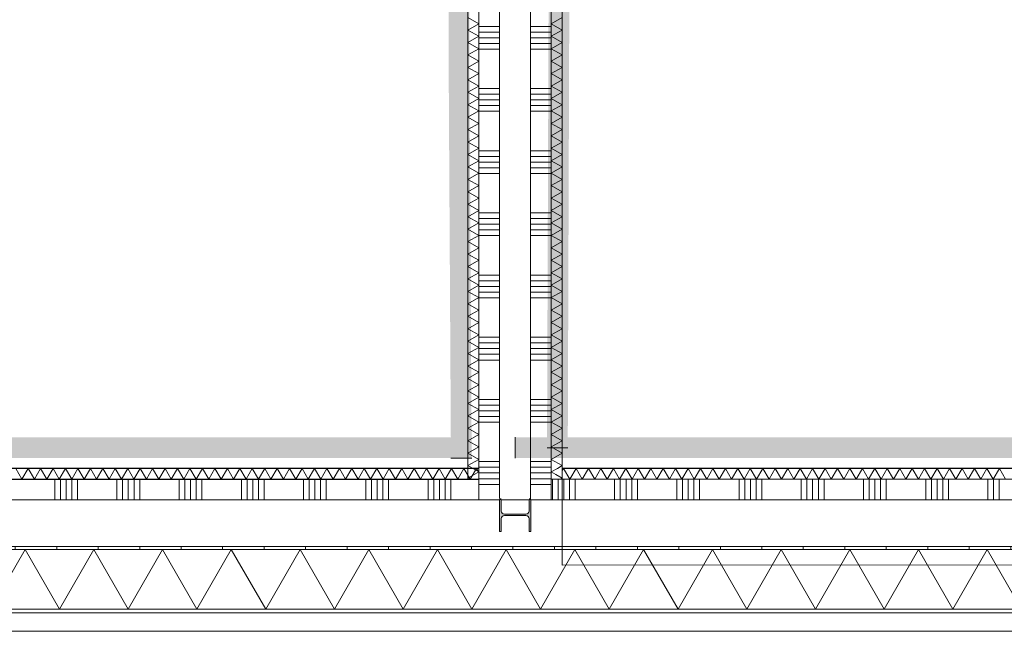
# Model space of a CAD drawing. Header units: millimetres. Extents: x -409 to 257590, y -7854 to 67330.
# Tile 57 of 205: x 43221 to 47969, y -409 to 2542. Entities that reach past the tile are written whole.
import ezdxf

# ---------------------------------------------------------------- set-up
doc = ezdxf.new("R2010")
doc.units = ezdxf.units.MM
doc.header["$MEASUREMENT"] = 0
doc.linetypes.add('B0702', pattern=[117.37, 78.119999, -39.250001])
for name, color, linetype in [('New_21 Buitenwanden', 7, 'Continuous'), ('New_21 Buitenwanden Doorsnede-arcering', 7, 'Continuous'), ('New_21 Buitenwanden Laagscheidingslijnen', 7, 'Continuous'), ('New_22 NC Binnenwanden', 7, 'Continuous'), ('New_22 NC Binnenwanden Doorsnede-arcering', 7, 'Continuous'), ('New_22 NC Binnenwanden Laagscheidingslijnen', 7, 'Continuous'), ('New_23 Vloeren', 7, 'Continuous'), ('New_41 Buitenwandafwerking houten latten', 7, 'Continuous'), ('New_Info Wandafwerking aanduiding', 7, 'Continuous'), ('New_Info Wandafwerking aanduiding Doorsnede-arcering', 7, 'Continuous'), ('New_Z Ruimtefuncties Zone omranding', 7, 'Continuous'), ('S-COLS-____-OTLN.RVT S', 7, 'Continuous'), ('S-COLS-____-OTLN.RVT S Doorsnede-arcering', 7, 'Continuous')]:
    doc.layers.add(name, color=color, linetype=linetype)

# ---------------------------------------------------------------- blocks, each defined once
blk = doc.blocks.new('Slab_1_2', base_point=(0, 42578.3))
at = {"layer": 'New_23 Vloeren', "color": 1, "linetype": 'Continuous', "lineweight": 0, "flags": 128}
blk.add_lwpolyline([(0, 39540), (0, 17060), (25600, 17060), (25600, 17609.8), (25675, 17609.8), (25675, 23014.6), (28539.8, 23014.6), (28539.8, 23140.4), (29892.5, 23140.4), (29892.5, 17609.8), (30010, 17609.8), (30010, 0), (61758.5, 0), (61760, 1964.4), (61760.2, 1964.4), (61758.1, 8599), (73460, 8599)], dxfattribs=at)
blk = doc.blocks.new('*X229')
at = {"layer": 'New_22 NC Binnenwanden Doorsnede-arcering', "color": 254, "linetype": 'Continuous', "lineweight": 0, "true_color": 0xe9ebeb}
for p, q in [((45685, 2509.7), (45785, 2509.7)), ((45685, 2482.3), (45785, 2482.3)), ((45685, 2454.9), (45785, 2454.9)), ((45685, 2427.4), (45785, 2427.4)), ((45685, 2400), (45785, 2400)), ((45685, 2209.7), (45785, 2209.7)), ((45685, 2182.3), (45785, 2182.3)), ((45685, 2154.9), (45785, 2154.9)), ((45685, 2127.4), (45785, 2127.4)), ((45685, 2100), (45785, 2100)), ((45685, 1909.7), (45785, 1909.7)), ((45685, 1882.3), (45785, 1882.3)), ((45685, 1854.9), (45785, 1854.9)), ((45685, 1827.4), (45785, 1827.4)), ((45685, 1800), (45785, 1800)), ((45685, 1609.7), (45785, 1609.7)), ((45685, 1582.3), (45785, 1582.3)), ((45685, 1554.9), (45785, 1554.9)), ((45685, 1527.4), (45785, 1527.4)), ((45685, 1500), (45785, 1500)), ((45685, 1309.7), (45785, 1309.7)), ((45685, 1282.3), (45785, 1282.3)), ((45685, 1254.9), (45785, 1254.9)), ((45685, 1227.4), (45785, 1227.4)), ((45685, 1200), (45785, 1200)), ((45685, 1009.7), (45785, 1009.7)), ((45685, 982.3), (45785, 982.3)), ((45685, 954.9), (45785, 954.9)), ((45685, 927.4), (45785, 927.4)), ((45685, 900), (45785, 900)), ((45685, 709.7), (45785, 709.7)), ((45685, 682.3), (45785, 682.3)), ((45685, 654.9), (45785, 654.9)), ((45685, 627.4), (45785, 627.4)), ((45685, 600), (45785, 600)), ((45685, 409.7), (45785, 409.7)), ((45685, 382.3), (45785, 382.3)), ((45685, 354.9), (45785, 354.9)), ((45685, 327.4), (45785, 327.4))]:
    blk.add_line(p, q, dxfattribs=at)
blk = doc.blocks.new('*X231')
at = {"layer": 'New_22 NC Binnenwanden Doorsnede-arcering', "color": 254, "linetype": 'Continuous', "lineweight": 0, "true_color": 0xe9ebeb}
for p, q in [((45435, 2509.7), (45535, 2509.7)), ((45435, 2482.3), (45535, 2482.3)), ((45435, 2454.9), (45535, 2454.9)), ((45435, 2427.4), (45535, 2427.4)), ((45435, 2400), (45535, 2400)), ((45435, 2209.7), (45535, 2209.7)), ((45435, 2182.3), (45535, 2182.3)), ((45435, 2154.9), (45535, 2154.9)), ((45435, 2127.4), (45535, 2127.4)), ((45435, 2100), (45535, 2100)), ((45435, 1909.7), (45535, 1909.7)), ((45435, 1882.3), (45535, 1882.3)), ((45435, 1854.9), (45535, 1854.9)), ((45435, 1827.4), (45535, 1827.4)), ((45435, 1800), (45535, 1800)), ((45435, 1609.7), (45535, 1609.7)), ((45435, 1582.3), (45535, 1582.3)), ((45435, 1554.9), (45535, 1554.9)), ((45435, 1527.4), (45535, 1527.4)), ((45435, 1500), (45535, 1500)), ((45435, 1309.7), (45535, 1309.7)), ((45435, 1282.3), (45535, 1282.3)), ((45435, 1254.9), (45535, 1254.9)), ((45435, 1227.4), (45535, 1227.4)), ((45435, 1200), (45535, 1200)), ((45435, 1009.7), (45535, 1009.7)), ((45435, 982.3), (45535, 982.3)), ((45435, 954.9), (45535, 954.9)), ((45435, 927.4), (45535, 927.4)), ((45435, 900), (45535, 900)), ((45435, 709.7), (45535, 709.7)), ((45435, 682.3), (45535, 682.3)), ((45435, 654.9), (45535, 654.9)), ((45435, 627.4), (45535, 627.4)), ((45435, 600), (45535, 600)), ((45435, 409.7), (45535, 409.7)), ((45435, 382.3), (45535, 382.3)), ((45435, 354.9), (45535, 354.9)), ((45435, 327.4), (45535, 327.4))]:
    blk.add_line(p, q, dxfattribs=at)
blk = doc.blocks.new('*X246')
at = {"layer": 'New_22 NC Binnenwanden Doorsnede-arcering', "color": 254, "linetype": 'Continuous', "lineweight": 0, "true_color": 0xe9ebeb}
blk.add_line((45685, 300), (45785, 300), dxfattribs=at)
blk = doc.blocks.new('*X247')
at = {"layer": 'New_22 NC Binnenwanden Doorsnede-arcering', "color": 254, "linetype": 'Continuous', "lineweight": 0, "true_color": 0xe9ebeb}
blk.add_line((45435, 300), (45535.000002, 300), dxfattribs=at)
blk = doc.blocks.new('Wall_36_2', base_point=(45610, 325))
at = {"layer": 'New_22 NC Binnenwanden', "color": 8, "linetype": 'Continuous', "lineweight": 0, "true_color": 0x778488}
for p, q in [((45435, 225), (45534, 225)), ((45543.5, 225), (45677, 225)), ((45686.5, 225), (45785, 225))]:
    blk.add_line(p, q, dxfattribs=at)
at = {"layer": 'New_22 NC Binnenwanden', "color": 8, "linetype": 'Continuous', "lineweight": 0, "true_color": 0x778488, "flags": 128}
for points in [[(45435, 5493), (45435, 325)], [(45785, 325), (45785, 5493)]]:
    blk.add_lwpolyline(points, dxfattribs=at)
at = {"layer": 'New_22 NC Binnenwanden Laagscheidingslijnen', "color": 8, "linetype": 'Continuous', "lineweight": 0, "true_color": 0x778488}
for p, q in [((45535, 5493), (45535, 325)), ((45685, 325), (45685, 5493)), ((45435, 325), (45435, 225)), ((45535, 325), (45535, 233)), ((45685, 325), (45685, 233)), ((45785, 225), (45785, 325))]:
    blk.add_line(p, q, dxfattribs=at)
at = {"layer": 'New_22 NC Binnenwanden', "color": 8, "lineweight": 0, "true_color": 0x778488}
for name in ['*X231', '*X229', '*X247', '*X246']:
    blk.add_blockref(name, (0, 0), dxfattribs=at)
blk = doc.blocks.new('*X483')
at = {"layer": 'New_22 NC Binnenwanden Doorsnede-arcering', "color": 254, "linetype": 'Continuous', "lineweight": 0, "true_color": 0xe9ebeb}
for p, q in [((45785, 2521.9), (45837, 2551.9)), ((45785, 2521.9), (45837, 2491.8)), ((45785, 2461.8), (45837, 2491.8)), ((45785, 2461.8), (45837, 2431.8)), ((45785, 2401.8), (45837, 2431.8)), ((45785, 2401.8), (45837, 2371.8)), ((45785, 2341.7), (45837, 2371.8)), ((45785, 2341.7), (45837, 2311.7)), ((45785, 2281.7), (45837, 2311.7)), ((45785, 2281.7), (45837, 2251.7)), ((45785, 2221.6), (45837, 2251.7)), ((45785, 2221.6), (45837, 2191.6)), ((45785, 2161.6), (45837, 2191.6)), ((45785, 2161.6), (45837, 2131.6)), ((45785, 2101.6), (45837, 2131.6)), ((45785, 2101.6), (45837, 2071.5)), ((45785, 2041.5), (45837, 2071.5)), ((45785, 2041.5), (45837, 2011.5)), ((45785, 1981.5), (45837, 2011.5)), ((45785, 1981.5), (45837, 1951.4)), ((45785, 1921.4), (45837, 1951.4)), ((45785, 1921.4), (45837, 1891.4)), ((45785, 1861.4), (45837, 1891.4)), ((45785, 1861.4), (45837, 1831.4)), ((45785, 1801.3), (45837, 1831.4)), ((45785, 1801.3), (45837, 1771.3)), ((45785, 1741.3), (45837, 1771.3)), ((45785, 1741.3), (45837, 1711.3)), ((45785, 1681.2), (45837, 1711.3)), ((45785, 1681.2), (45837, 1651.2)), ((45785, 1621.2), (45837, 1651.2)), ((45785, 1621.2), (45837, 1591.2)), ((45785, 1561.2), (45837, 1591.2)), ((45785, 1561.2), (45837, 1531.1)), ((45785, 1501.1), (45837, 1531.1)), ((45785, 1501.1), (45837, 1471.1)), ((45785, 1441.1), (45837, 1471.1)), ((45785, 1441.1), (45837, 1411)), ((45785, 1381), (45837, 1411)), ((45785, 1381), (45837, 1351)), ((45785, 1321), (45837, 1351)), ((45785, 1321), (45837, 1291)), ((45785, 1260.9), (45837, 1291)), ((45785, 1260.9), (45837, 1230.9)), ((45785, 1200.9), (45837, 1230.9)), ((45785, 1200.9), (45837, 1170.9)), ((45785, 1140.8), (45837, 1170.9)), ((45785, 1140.8), (45837, 1110.8)), ((45785, 1080.8), (45837, 1110.8)), ((45785, 1080.8), (45837, 1050.8)), ((45785, 1020.8), (45837, 1050.8)), ((45785, 1020.8), (45837, 990.7)), ((45785, 960.7), (45837, 990.7)), ((45785, 960.7), (45837, 930.7)), ((45785, 900.7), (45837, 930.7)), ((45785, 900.7), (45837, 870.6)), ((45785, 840.6), (45837, 870.6)), ((45785, 840.6), (45837, 810.6)), ((45785, 780.6), (45837, 810.6)), ((45785, 780.6), (45837, 750.6)), ((45785, 720.5), (45837, 750.6)), ((45785, 720.5), (45837, 690.5)), ((45785, 660.5), (45837, 690.5)), ((45785, 660.5), (45837, 630.5)), ((45785, 600.4), (45837, 630.5)), ((45785, 600.4), (45837, 570.4)), ((45785, 540.4), (45837, 570.4)), ((45785, 540.4), (45837, 510.4)), ((45785, 480.4), (45837, 510.4)), ((45785, 480.4), (45837, 450.3)), ((45785, 420.3), (45837, 450.3)), ((45785, 420.3), (45837, 390.3)), ((45814, 377), (45837, 390.3))]:
    blk.add_line(p, q, dxfattribs=at)
blk = doc.blocks.new('*X485')
at = {"layer": 'New_22 NC Binnenwanden Doorsnede-arcering', "color": 254, "linetype": 'Continuous', "lineweight": 0, "true_color": 0xe9ebeb}
for q in [(45814, 377), (45807.4, 347.4)]:
    blk.add_line((45785, 360.3), q, dxfattribs=at)
blk = doc.blocks.new('*X490')
at = {"layer": 'New_22 NC Binnenwanden Doorsnede-arcering', "color": 254, "linetype": 'Continuous', "lineweight": 0, "true_color": 0xe9ebeb}
for p in [(45807.4, 347.4), (45827.9, 325)]:
    blk.add_line(p, (45837, 330.2), dxfattribs=at)
blk = doc.blocks.new('Wall_105_2', base_point=(45785, 21290))
at = {"layer": 'New_22 NC Binnenwanden', "color": 8, "linetype": 'Continuous', "lineweight": 0, "true_color": 0x778488, "flags": 128}
for points in [[(45785, 5493), (45785, 325)], [(45838, 378), (45838, 5493)], [(45785, 325), (45837, 325)]]:
    blk.add_lwpolyline(points, dxfattribs=at)
at = {"layer": 'New_22 NC Binnenwanden Laagscheidingslijnen', "color": 8, "linetype": 'Continuous', "lineweight": 0, "true_color": 0x778488}
for q in [(45837, 5493), (45838, 377)]:
    blk.add_line((45837, 377), q, dxfattribs=at)
at = {"layer": 'New_22 NC Binnenwanden', "color": 8, "lineweight": 0, "true_color": 0x778488}
for name in ['*X483', '*X485', '*X490']:
    blk.add_blockref(name, (0, 0), dxfattribs=at)
blk = doc.blocks.new('*X533')
at = {"layer": 'New_22 NC Binnenwanden Doorsnede-arcering', "color": 254, "linetype": 'Continuous', "lineweight": 0, "true_color": 0xe9ebeb}
for p, q in [((45435, 2521.9), (45383, 2551.9)), ((45435, 2521.9), (45383, 2491.8)), ((45435, 2461.8), (45383, 2491.8)), ((45435, 2461.8), (45383, 2431.8)), ((45435, 2401.8), (45383, 2431.8)), ((45435, 2401.8), (45383, 2371.8)), ((45435, 2341.7), (45383, 2371.8)), ((45435, 2341.7), (45383, 2311.7)), ((45435, 2281.7), (45383, 2311.7)), ((45435, 2281.7), (45383, 2251.7)), ((45435, 2221.6), (45383, 2251.7)), ((45435, 2221.6), (45383, 2191.6)), ((45435, 2161.6), (45383, 2191.6)), ((45435, 2161.6), (45383, 2131.6)), ((45435, 2101.6), (45383, 2131.6)), ((45435, 2101.6), (45383, 2071.5)), ((45435, 2041.5), (45383, 2071.5)), ((45435, 2041.5), (45383, 2011.5)), ((45435, 1981.5), (45383, 2011.5)), ((45435, 1981.5), (45383, 1951.4)), ((45435, 1921.4), (45383, 1951.4)), ((45435, 1921.4), (45383, 1891.4)), ((45435, 1861.4), (45383, 1891.4)), ((45435, 1861.4), (45383, 1831.4)), ((45435, 1801.3), (45383, 1831.4)), ((45435, 1801.3), (45383, 1771.3)), ((45435, 1741.3), (45383, 1771.3)), ((45435, 1741.3), (45383, 1711.3)), ((45435, 1681.2), (45383, 1711.3)), ((45435, 1681.2), (45383, 1651.2)), ((45435, 1621.2), (45383, 1651.2)), ((45435, 1621.2), (45383, 1591.2)), ((45435, 1561.2), (45383, 1591.2)), ((45435, 1561.2), (45383, 1531.1)), ((45435, 1501.1), (45383, 1531.1)), ((45435, 1501.1), (45383, 1471.1)), ((45435, 1441.1), (45383, 1471.1)), ((45435, 1441.1), (45383, 1411)), ((45435, 1381), (45383, 1411)), ((45435, 1381), (45383, 1351)), ((45435, 1321), (45383, 1351)), ((45435, 1321), (45383, 1291)), ((45435, 1260.9), (45383, 1291)), ((45435, 1260.9), (45383, 1230.9)), ((45435, 1200.9), (45383, 1230.9)), ((45435, 1200.9), (45383, 1170.9)), ((45435, 1140.8), (45383, 1170.9)), ((45435, 1140.8), (45383, 1110.8)), ((45435, 1080.8), (45383, 1110.8)), ((45435, 1080.8), (45383, 1050.8)), ((45435, 1020.8), (45383, 1050.8)), ((45435, 1020.8), (45383, 990.7)), ((45435, 960.7), (45383, 990.7)), ((45435, 960.7), (45383, 930.7)), ((45435, 900.7), (45383, 930.7)), ((45435, 900.7), (45383, 870.6)), ((45435, 840.6), (45383, 870.6)), ((45435, 840.6), (45383, 810.6)), ((45435, 780.6), (45383, 810.6)), ((45435, 780.6), (45383, 750.6)), ((45435, 720.5), (45383, 750.6)), ((45435, 720.5), (45383, 690.5)), ((45435, 660.5), (45383, 690.5)), ((45435, 660.5), (45383, 630.5)), ((45435, 600.4), (45383, 630.5)), ((45435, 600.4), (45383, 570.4)), ((45435, 540.4), (45383, 570.4)), ((45435, 540.4), (45383, 510.4)), ((45435, 480.4), (45383, 510.4)), ((45435, 480.4), (45383, 450.3)), ((45435, 420.3), (45383, 450.3)), ((45435, 420.3), (45383, 390.3)), ((45435, 360.3), (45383, 390.3)), ((45435, 360.3), (45383, 330.2)), ((45392.1, 325), (45383, 330.2))]:
    blk.add_line(p, q, dxfattribs=at)
blk = doc.blocks.new('Wall_117_2', base_point=(45435, 21290))
at = {"layer": 'New_22 NC Binnenwanden', "color": 8, "linetype": 'Continuous', "lineweight": 0, "true_color": 0x778488, "flags": 128}
for points in [[(45382, 5493), (45382, 325)], [(45435, 325), (45435, 5493)], [(45382, 325), (45435, 325)]]:
    blk.add_lwpolyline(points, dxfattribs=at)
at = {"layer": 'New_22 NC Binnenwanden Laagscheidingslijnen', "color": 8, "linetype": 'Continuous', "lineweight": 0, "true_color": 0x778488}
blk.add_line((45383, 5493), (45383, 325), dxfattribs=at)
at = {"layer": 'New_22 NC Binnenwanden', "color": 8, "lineweight": 0, "true_color": 0x778488}
blk.add_blockref('*X533', (0, 0), dxfattribs=at)
blk = doc.blocks.new('*X555')
at = {"layer": 'New_22 NC Binnenwanden Doorsnede-arcering', "color": 254, "linetype": 'Continuous', "lineweight": 0, "true_color": 0xe9ebeb}
for p, q in [((43232, 325), (43202, 377)), ((43232, 325), (43262, 377)), ((43292, 325), (43262, 377)), ((43292, 325), (43322.1, 377)), ((43352.1, 325), (43322.1, 377)), ((43352.1, 325), (43382.1, 377)), ((43412.1, 325), (43382.1, 377)), ((43412.1, 325), (43442.1, 377)), ((43472.2, 325), (43442.1, 377)), ((43472.2, 325), (43502.2, 377)), ((43532.2, 325), (43502.2, 377)), ((43532.2, 325), (43562.2, 377)), ((43592.3, 325), (43562.2, 377)), ((43592.3, 325), (43622.3, 377)), ((43652.3, 325), (43622.3, 377)), ((43652.3, 325), (43682.3, 377)), ((43712.3, 325), (43682.3, 377)), ((43712.3, 325), (43742.4, 377)), ((43772.4, 325), (43742.4, 377)), ((43772.4, 325), (43802.4, 377)), ((43832.4, 325), (43802.4, 377)), ((43832.4, 325), (43862.5, 377)), ((43892.5, 325), (43862.5, 377)), ((43892.5, 325), (43922.5, 377)), ((43952.5, 325), (43922.5, 377)), ((43952.5, 325), (43982.5, 377)), ((44012.6, 325), (43982.5, 377)), ((44012.6, 325), (44042.6, 377)), ((44072.6, 325), (44042.6, 377)), ((44072.6, 325), (44102.6, 377)), ((44132.7, 325), (44102.6, 377)), ((44132.7, 325), (44162.7, 377)), ((44192.7, 325), (44162.7, 377)), ((44192.7, 325), (44222.7, 377)), ((44252.7, 325), (44222.7, 377)), ((44252.7, 325), (44282.8, 377)), ((44312.8, 325), (44282.8, 377)), ((44312.8, 325), (44342.8, 377)), ((44372.8, 325), (44342.8, 377)), ((44372.8, 325), (44402.9, 377)), ((44432.9, 325), (44402.9, 377)), ((44432.9, 325), (44462.9, 377)), ((44492.9, 325), (44462.9, 377)), ((44492.9, 325), (44522.9, 377)), ((44553, 325), (44522.9, 377)), ((44553, 325), (44583, 377)), ((44613, 325), (44583, 377)), ((44613, 325), (44643, 377)), ((44673.1, 325), (44643, 377)), ((44673.1, 325), (44703.1, 377)), ((44733.1, 325), (44703.1, 377)), ((44733.1, 325), (44763.1, 377)), ((44793.1, 325), (44763.1, 377)), ((44793.1, 325), (44823.2, 377)), ((44853.2, 325), (44823.2, 377)), ((44853.2, 325), (44883.2, 377)), ((44913.2, 325), (44883.2, 377)), ((44913.2, 325), (44943.3, 377)), ((44973.3, 325), (44943.3, 377)), ((44973.3, 325), (45003.3, 377)), ((45033.3, 325), (45003.3, 377)), ((45033.3, 325), (45063.3, 377)), ((45093.4, 325), (45063.3, 377)), ((45093.4, 325), (45123.4, 377)), ((45153.4, 325), (45123.4, 377)), ((45153.4, 325), (45183.4, 377)), ((45213.5, 325), (45183.4, 377)), ((45213.5, 325), (45243.5, 377)), ((45273.5, 325), (45243.5, 377)), ((45273.5, 325), (45303.5, 377)), ((45333.5, 325), (45303.5, 377)), ((45333.5, 325), (45363.6, 377)), ((45393.6, 325), (45363.6, 377)), ((45393.6, 325), (45423.6, 377)), ((45435, 357.3), (45423.6, 377))]:
    blk.add_line(p, q, dxfattribs=at)
blk = doc.blocks.new('Wall_119_2', base_point=(33603, 325))
at = {"layer": 'New_22 NC Binnenwanden', "color": 8, "linetype": 'Continuous', "lineweight": 0, "true_color": 0x778488, "flags": 128}
for points in [[(45435, 378), (39552.1, 378)], [(45435, 325), (45435, 378)], [(39552.1, 325), (45435, 325)]]:
    blk.add_lwpolyline(points, dxfattribs=at)
at = {"layer": 'New_22 NC Binnenwanden Laagscheidingslijnen', "color": 8, "linetype": 'Continuous', "lineweight": 0, "true_color": 0x778488}
blk.add_line((45435, 377), (39552.1, 377), dxfattribs=at)
at = {"layer": 'New_22 NC Binnenwanden', "color": 8, "lineweight": 0, "true_color": 0x778488}
blk.add_blockref('*X555', (0, 0), dxfattribs=at)
blk = doc.blocks.new('*X675')
at = {"layer": 'New_22 NC Binnenwanden Doorsnede-arcering', "color": 254, "linetype": 'Continuous', "lineweight": 0, "true_color": 0xe9ebeb}
for p, q in [((45790.3, 225), (45790.3, 325)), ((45817.7, 225), (45817.7, 325)), ((45845.1, 225), (45845.1, 325)), ((45872.6, 225), (45872.6, 325)), ((45900, 225), (45900, 325)), ((46090.3, 225), (46090.3, 325)), ((46117.7, 225), (46117.7, 325)), ((46145.1, 225), (46145.1, 325)), ((46172.6, 225), (46172.6, 325)), ((46200, 225), (46200, 325)), ((46390.3, 225), (46390.3, 325)), ((46417.7, 225), (46417.7, 325)), ((46445.1, 225), (46445.1, 325)), ((46472.6, 225), (46472.6, 325)), ((46500, 225), (46500, 325)), ((46690.3, 225), (46690.3, 325)), ((46717.7, 225), (46717.7, 325)), ((46745.1, 225), (46745.1, 325)), ((46772.6, 225), (46772.6, 325)), ((46800, 225), (46800, 325)), ((46990.3, 225), (46990.3, 325)), ((47017.7, 225), (47017.7, 325)), ((47045.1, 225), (47045.1, 325)), ((47072.6, 225), (47072.6, 325)), ((47100, 225), (47100, 325)), ((47290.3, 225), (47290.3, 325)), ((47317.7, 225), (47317.7, 325)), ((47345.1, 225), (47345.1, 325)), ((47372.6, 225), (47372.6, 325)), ((47400, 225), (47400, 325)), ((47590.3, 225), (47590.3, 325)), ((47617.7, 225), (47617.7, 325)), ((47645.1, 225), (47645.1, 325)), ((47672.6, 225), (47672.6, 325)), ((47700, 225), (47700, 325)), ((47890.3, 225), (47890.3, 325)), ((47917.7, 225), (47917.7, 325)), ((47945.1, 225), (47945.1, 325))]:
    blk.add_line(p, q, dxfattribs=at)
blk = doc.blocks.new('*X676')
at = {"layer": 'New_22 NC Binnenwanden Doorsnede-arcering', "color": 254, "linetype": 'Continuous', "lineweight": 0, "true_color": 0xe9ebeb}
for p, q in [((43390.3, 225), (43390.3, 325)), ((43417.7, 225), (43417.7, 325)), ((43445.1, 225), (43445.1, 325)), ((43472.6, 225), (43472.6, 325)), ((43500, 225), (43500, 325)), ((43690.3, 225), (43690.3, 325)), ((43717.7, 225), (43717.7, 325)), ((43745.1, 225), (43745.1, 325)), ((43772.6, 225), (43772.6, 325)), ((43800, 225), (43800, 325)), ((43990.3, 225), (43990.3, 325)), ((44017.7, 225), (44017.7, 325)), ((44045.1, 225), (44045.1, 325)), ((44072.6, 225), (44072.6, 325)), ((44100, 225), (44100, 325)), ((44290.3, 225), (44290.3, 325)), ((44317.7, 225), (44317.7, 325)), ((44345.1, 225), (44345.1, 325)), ((44372.6, 225), (44372.6, 325)), ((44400, 225), (44400, 325)), ((44590.3, 225), (44590.3, 325)), ((44617.7, 225), (44617.7, 325)), ((44645.1, 225), (44645.1, 325)), ((44672.6, 225), (44672.6, 325)), ((44700, 225), (44700, 325)), ((44890.3, 225), (44890.3, 325)), ((44917.7, 225), (44917.7, 325)), ((44945.1, 225), (44945.1, 325)), ((44972.6, 225), (44972.6, 325)), ((45000, 225), (45000, 325)), ((45190.3, 225), (45190.3, 325)), ((45217.7, 225), (45217.7, 325)), ((45245.1, 225), (45245.1, 325)), ((45272.6, 225), (45272.6, 325)), ((45300, 225), (45300, 325))]:
    blk.add_line(p, q, dxfattribs=at)
blk = doc.blocks.new('Wall_147_2', base_point=(61760, 325))
at = {"layer": 'New_22 NC Binnenwanden', "color": 8, "linetype": 'Continuous', "lineweight": 0, "true_color": 0x778488, "flags": 128}
for points in [[(45435, 325), (39552.1, 325)], [(51667.3, 325), (45785, 325)], [(41686.5, 225), (45534, 225)], [(45543.5, 225), (45677, 225)], [(45686.5, 225), (49534, 225)]]:
    blk.add_lwpolyline(points, dxfattribs=at)
at = {"layer": 'New_22 NC Binnenwanden Laagscheidingslijnen', "color": 8, "linetype": 'Continuous', "lineweight": 0, "true_color": 0x778488}
for p, q in [((45435, 325), (45435, 225)), ((45785, 225), (45785, 325))]:
    blk.add_line(p, q, dxfattribs=at)
at = {"layer": 'New_22 NC Binnenwanden', "color": 8, "lineweight": 0, "true_color": 0x778488}
for name in ['*X676', '*X675']:
    blk.add_blockref(name, (0, 0), dxfattribs=at)
blk = doc.blocks.new('*X691')
at = {"layer": 'New_22 NC Binnenwanden Doorsnede-arcering', "color": 254, "linetype": 'Continuous', "lineweight": 0, "true_color": 0xe9ebeb}
for p, q in [((45837, 365), (45843.9, 377)), ((45873.9, 325), (45843.9, 377)), ((45873.9, 325), (45904, 377)), ((45934, 325), (45904, 377)), ((45934, 325), (45964, 377)), ((45994, 325), (45964, 377)), ((45994, 325), (46024.1, 377)), ((46054.1, 325), (46024.1, 377)), ((46054.1, 325), (46084.1, 377)), ((46114.1, 325), (46084.1, 377)), ((46114.1, 325), (46144.1, 377)), ((46174.2, 325), (46144.1, 377)), ((46174.2, 325), (46204.2, 377)), ((46234.2, 325), (46204.2, 377)), ((46234.2, 325), (46264.2, 377)), ((46294.3, 325), (46264.2, 377)), ((46294.3, 325), (46324.3, 377)), ((46354.3, 325), (46324.3, 377)), ((46354.3, 325), (46384.3, 377)), ((46414.3, 325), (46384.3, 377)), ((46414.3, 325), (46444.4, 377)), ((46474.4, 325), (46444.4, 377)), ((46474.4, 325), (46504.4, 377)), ((46534.4, 325), (46504.4, 377)), ((46534.4, 325), (46564.5, 377)), ((46594.5, 325), (46564.5, 377)), ((46594.5, 325), (46624.5, 377)), ((46654.5, 325), (46624.5, 377)), ((46654.5, 325), (46684.5, 377)), ((46714.6, 325), (46684.5, 377)), ((46714.6, 325), (46744.6, 377)), ((46774.6, 325), (46744.6, 377)), ((46774.6, 325), (46804.6, 377)), ((46834.7, 325), (46804.6, 377)), ((46834.7, 325), (46864.7, 377)), ((46894.7, 325), (46864.7, 377)), ((46894.7, 325), (46924.7, 377)), ((46954.7, 325), (46924.7, 377)), ((46954.7, 325), (46984.8, 377)), ((47014.8, 325), (46984.8, 377)), ((47014.8, 325), (47044.8, 377)), ((47074.8, 325), (47044.8, 377)), ((47074.8, 325), (47104.9, 377)), ((47134.9, 325), (47104.9, 377)), ((47134.9, 325), (47164.9, 377)), ((47194.9, 325), (47164.9, 377)), ((47194.9, 325), (47224.9, 377)), ((47255, 325), (47224.9, 377)), ((47255, 325), (47285, 377)), ((47315, 325), (47285, 377)), ((47315, 325), (47345, 377)), ((47375.1, 325), (47345, 377)), ((47375.1, 325), (47405.1, 377)), ((47435.1, 325), (47405.1, 377)), ((47435.1, 325), (47465.1, 377)), ((47495.1, 325), (47465.1, 377)), ((47495.1, 325), (47525.2, 377)), ((47555.2, 325), (47525.2, 377)), ((47555.2, 325), (47585.2, 377)), ((47615.2, 325), (47585.2, 377)), ((47615.2, 325), (47645.3, 377)), ((47675.3, 325), (47645.3, 377)), ((47675.3, 325), (47705.3, 377)), ((47735.3, 325), (47705.3, 377)), ((47735.3, 325), (47765.3, 377)), ((47795.4, 325), (47765.3, 377)), ((47795.4, 325), (47825.4, 377)), ((47855.4, 325), (47825.4, 377)), ((47855.4, 325), (47885.4, 377)), ((47915.5, 325), (47885.4, 377)), ((47915.5, 325), (47945.5, 377)), ((47975.5, 325), (47945.5, 377))]:
    blk.add_line(p, q, dxfattribs=at)
blk = doc.blocks.new('Wall_148_2', base_point=(45785, 325))
at = {"layer": 'New_22 NC Binnenwanden', "color": 8, "linetype": 'Continuous', "lineweight": 0, "true_color": 0x778488, "flags": 128}
for points in [[(51667.3, 378), (45838, 378)], [(45837, 325), (51667.3, 325)]]:
    blk.add_lwpolyline(points, dxfattribs=at)
at = {"layer": 'New_22 NC Binnenwanden Laagscheidingslijnen', "color": 8, "linetype": 'Continuous', "lineweight": 0, "true_color": 0x778488}
for p in [(45837, 377), (51667.3, 377)]:
    blk.add_line(p, (45838, 377), dxfattribs=at)
at = {"layer": 'New_22 NC Binnenwanden', "color": 8, "lineweight": 0, "true_color": 0x778488}
blk.add_blockref('*X691', (0, 0), dxfattribs=at)
blk = doc.blocks.new('Curtain Wall_57_2')
at = {"layer": 'New_41 Buitenwandafwerking houten latten', "color": 1, "linetype": 'Continuous', "lineweight": 0}
for p, q in [((43144.9, -409), (43244.9, -409)), ((43244.9, -409), (43344.9, -409)), ((43344.9, -409), (43444.9, -409)), ((43444.9, -409), (43489.5, -409)), ((43489.5, -409), (43589.5, -409)), ((43589.5, -409), (43689.5, -409)), ((43689.5, -409), (43789.5, -409)), ((43789.5, -409), (43834.1, -409)), ((43834.1, -409), (43934.1, -409)), ((43934.1, -409), (44034.1, -409)), ((44034.1, -409), (44134.1, -409)), ((44134.1, -409), (44178.7, -409)), ((44178.7, -409), (44278.7, -409)), ((44278.7, -409), (44378.7, -409)), ((44378.7, -409), (44478.7, -409)), ((44478.7, -409), (44523.3, -409)), ((44523.3, -409), (44623.3, -409)), ((44623.3, -409), (44723.3, -409)), ((44723.3, -409), (44823.3, -409)), ((44823.3, -409), (44867.9, -409)), ((44867.9, -409), (44967.9, -409)), ((44967.9, -409), (45067.9, -409)), ((45067.9, -409), (45167.9, -409)), ((45167.9, -409), (45212.5, -409)), ((45212.5, -409), (45312.5, -409)), ((45312.5, -409), (45412.5, -409)), ((45412.5, -409), (45512.5, -409)), ((45512.5, -409), (45557.1, -409)), ((45557.1, -409), (45657.1, -409)), ((45657.1, -409), (45757.1, -409)), ((45757.1, -409), (45857.1, -409)), ((45857.1, -409), (45901.7, -409)), ((45901.7, -409), (46001.7, -409)), ((46001.7, -409), (46101.7, -409)), ((46101.7, -409), (46201.7, -409)), ((46201.7, -409), (46246.3, -409)), ((46246.3, -409), (46346.3, -409)), ((46346.3, -409), (46446.3, -409)), ((46446.3, -409), (46546.3, -409)), ((46546.3, -409), (46590.9, -409)), ((46590.9, -409), (46690.9, -409)), ((46690.9, -409), (46790.9, -409)), ((46790.9, -409), (46890.9, -409)), ((46890.9, -409), (46935.5, -409)), ((46935.5, -409), (47035.5, -409)), ((47035.5, -409), (47135.5, -409)), ((47135.5, -409), (47235.5, -409)), ((47235.5, -409), (47280.1, -409)), ((47280.1, -409), (47380.1, -409)), ((47380.1, -409), (47480.1, -409)), ((47480.1, -409), (47580.1, -409)), ((47580.1, -409), (47624.7, -409)), ((47624.7, -409), (47724.7, -409)), ((47724.7, -409), (47824.7, -409)), ((47824.7, -409), (47924.7, -409)), ((47924.7, -409), (47969.3, -409))]:
    blk.add_line(p, q, dxfattribs=at)
at = {"layer": 'New_41 Buitenwandafwerking houten latten', "color": 253, "linetype": 'B0702', "lineweight": 0, "true_color": 0x99a3a6, "flags": 128}
blk.add_lwpolyline([(30009.8, -409), (30050.1, -409), (30150.1, -409), (30250.1, -409), (30350.1, -409), (30394.7, -409), (30494.7, -409), (30594.7, -409), (30694.7, -409), (30739.3, -409), (30839.3, -409), (30939.3, -409), (31039.3, -409), (31083.9, -409), (31183.9, -409), (31283.9, -409), (31383.9, -409), (31428.5, -409), (31528.5, -409), (31628.5, -409), (31728.5, -409), (31773.1, -409), (31873.1, -409), (31973.1, -409), (32073.1, -409), (32117.7, -409), (32217.7, -409), (32317.7, -409), (32417.7, -409), (32462.3, -409), (32562.3, -409), (32662.3, -409), (32762.3, -409), (32806.9, -409), (32906.9, -409), (33006.9, -409), (33106.9, -409), (33151.5, -409), (33251.5, -409), (33351.5, -409), (33451.5, -409), (33496.1, -409), (33596.1, -409), (33696.1, -409), (33796.1, -409), (33840.7, -409), (33940.7, -409), (34040.7, -409), (34140.7, -409), (34185.3, -409), (34285.3, -409), (34385.3, -409), (34485.3, -409), (34529.9, -409), (34629.9, -409), (34729.9, -409), (34829.9, -409), (34874.5, -409), (34974.5, -409), (35074.5, -409), (35174.5, -409), (35219.1, -409), (35319.1, -409), (35419.1, -409), (35519.1, -409), (35563.7, -409), (35663.7, -409), (35763.7, -409), (35863.7, -409), (35908.3, -409), (36008.3, -409), (36108.3, -409), (36208.3, -409), (36252.9, -409), (36352.9, -409), (36452.9, -409), (36552.9, -409), (36597.5, -409), (36697.5, -409), (36797.5, -409), (36897.5, -409), (36942.1, -409), (37042.1, -409), (37142.1, -409), (37242.1, -409), (37286.7, -409), (37386.7, -409), (37486.7, -409), (37586.7, -409), (37631.3, -409), (37731.3, -409), (37831.3, -409), (37931.3, -409), (37975.9, -409), (38075.9, -409), (38175.9, -409), (38275.9, -409), (38320.5, -409), (38420.5, -409), (38520.5, -409), (38620.5, -409), (38665.1, -409), (38765.1, -409), (38865.1, -409), (38965.1, -409), (39009.7, -409), (39109.7, -409), (39209.7, -409), (39309.7, -409), (39354.3, -409), (39454.3, -409), (39554.3, -409), (39654.3, -409), (39698.9, -409), (39798.9, -409), (39898.9, -409), (39998.9, -409), (40043.5, -409), (40143.5, -409), (40243.5, -409), (40343.5, -409), (40388.1, -409), (40488.1, -409), (40588.1, -409), (40688.1, -409), (40732.7, -409), (40832.7, -409), (40932.7, -409), (41032.7, -409), (41077.3, -409), (41177.3, -409), (41277.3, -409), (41377.3, -409), (41421.9, -409), (41521.9, -409), (41621.9, -409), (41721.9, -409), (41766.5, -409), (41866.5, -409), (41966.5, -409), (42066.5, -409), (42111.1, -409), (42211.1, -409), (42311.1, -409), (42411.1, -409), (42455.7, -409), (42555.7, -409), (42655.7, -409), (42755.7, -409), (42800.3, -409), (42900.3, -409), (43000.3, -409), (43100.3, -409), (43144.9, -409), (43244.9, -409), (43344.9, -409), (43444.9, -409), (43489.5, -409), (43589.5, -409), (43689.5, -409), (43789.5, -409), (43834.1, -409), (43934.1, -409), (44034.1, -409), (44134.1, -409), (44178.7, -409), (44278.7, -409), (44378.7, -409), (44478.7, -409), (44523.3, -409), (44623.3, -409), (44723.3, -409), (44823.3, -409), (44867.9, -409), (44967.9, -409), (45067.9, -409), (45167.9, -409), (45212.5, -409), (45312.5, -409), (45412.5, -409), (45512.5, -409), (45557.1, -409), (45657.1, -409), (45757.1, -409), (45857.1, -409), (45901.7, -409), (46001.7, -409), (46101.7, -409), (46201.7, -409), (46246.3, -409), (46346.3, -409), (46446.3, -409), (46546.3, -409), (46590.9, -409), (46690.9, -409), (46790.9, -409), (46890.9, -409), (46935.5, -409), (47035.5, -409), (47135.5, -409), (47235.5, -409), (47280.1, -409), (47380.1, -409), (47480.1, -409), (47580.1, -409), (47624.7, -409), (47724.7, -409), (47824.7, -409), (47924.7, -409), (47969.3, -409), (48069.3, -409), (48169.3, -409), (48269.3, -409), (48313.9, -409), (48413.9, -409), (48513.9, -409), (48613.9, -409), (48658.5, -409), (48758.5, -409), (48858.5, -409), (48958.5, -409), (49003.1, -409), (49103.1, -409), (49203.1, -409), (49303.1, -409), (49347.7, -409), (49447.7, -409), (49547.7, -409), (49647.7, -409), (49692.3, -409), (49792.3, -409), (49892.3, -409), (49992.3, -409), (50036.9, -409), (50136.9, -409), (50236.9, -409), (50336.9, -409), (50381.5, -409), (50481.5, -409), (50581.5, -409), (50681.5, -409), (50726.1, -409), (50826.1, -409), (50926.1, -409), (51026.1, -409), (51070.7, -409), (51170.7, -409), (51270.7, -409), (51370.7, -409), (51415.3, -409), (51515.3, -409), (51615.3, -409), (51715.3, -409), (51759.9, -409), (51859.9, -409), (51959.9, -409), (52059.9, -409), (52104.5, -409), (52204.5, -409), (52304.5, -409), (52404.5, -409), (52449.1, -409), (52549.1, -409), (52649.1, -409), (52749.1, -409), (52793.7, -409), (52893.7, -409), (52993.7, -409), (53093.7, -409), (53138.3, -409), (53238.3, -409), (53338.3, -409), (53438.3, -409), (53482.9, -409), (53582.9, -409), (53682.9, -409), (53782.9, -409), (53827.5, -409), (53927.5, -409), (54027.5, -409), (54127.5, -409), (54172.1, -409), (54272.1, -409), (54372.1, -409), (54472.1, -409), (54516.7, -409), (54616.7, -409), (54716.7, -409), (54816.7, -409), (54861.3, -409), (54961.3, -409), (55061.3, -409), (55161.3, -409), (55205.9, -409), (55305.9, -409), (55405.9, -409), (55505.9, -409), (55550.5, -409), (55650.5, -409), (55750.5, -409), (55850.5, -409), (55895.1, -409), (55995.1, -409), (56095.1, -409), (56195.1, -409), (56239.7, -409), (56339.7, -409), (56439.7, -409), (56539.7, -409), (56584.3, -409), (56684.3, -409), (56784.3, -409), (56884.3, -409), (56928.9, -409), (57028.9, -409), (57128.9, -409), (57228.9, -409), (57273.5, -409), (57373.5, -409), (57473.5, -409), (57573.5, -409), (57618.1, -409), (57718.1, -409), (57818.1, -409), (57918.1, -409), (57962.7, -409), (58062.7, -409), (58162.7, -409), (58262.7, -409), (58307.3, -409), (58407.3, -409), (58507.3, -409), (58607.3, -409), (58651.9, -409), (58751.9, -409), (58851.9, -409), (58951.9, -409), (58996.5, -409), (59096.5, -409), (59196.5, -409), (59296.5, -409), (59341.1, -409), (59441.1, -409), (59541.1, -409), (59641.1, -409), (59685.7, -409), (59785.7, -409), (59885.7, -409), (59985.7, -409), (60030.3, -409), (60130.3, -409), (60230.3, -409), (60330.3, -409), (60374.9, -409), (60474.9, -409), (60574.9, -409), (60674.9, -409), (60719.5, -409), (60819.5, -409), (60919.5, -409), (61019.5, -409), (61064.1, -409), (61164.1, -409), (61264.1, -409), (61364.1, -409), (61408.7, -409), (61508.7, -409), (61608.7, -409), (61708.7, -409), (61753.2, -409)], dxfattribs=at)
blk = doc.blocks.new('Wall_274_2', base_point=(30010, 0))
at = {"layer": 'New_21 Buitenwanden', "color": 8, "linetype": 'Continuous', "lineweight": 0, "true_color": 0x778488, "flags": 128}
for points in [[(61760, 0), (30010, 0)], [(29707.8, -320.2), (62080.2, -320.2)]]:
    blk.add_lwpolyline(points, dxfattribs=at)
blk = doc.blocks.new('*X1193')
at = {"layer": 'New_21 Buitenwanden Doorsnede-arcering', "linetype": 'Continuous', "lineweight": 0, "true_color": 0xe9ebeb}
for points in [[(43349.9775, -301.9), (43199.9775, -301.9), (43199.9775, -302), (43349.9775, -302)], [(43649.9775, -301.9), (43499.9775, -301.9), (43499.9775, -302), (43649.9775, -302)], [(43949.9775, -301.9), (43799.9775, -301.9), (43799.9775, -302), (43949.9775, -302)], [(44249.9775, -301.9), (44099.9775, -301.9), (44099.9775, -302), (44249.9775, -302)], [(44549.9775, -301.9), (44399.9775, -301.9), (44399.9775, -302), (44549.9775, -302)], [(44849.9775, -301.9), (44699.9775, -301.9), (44699.9775, -302), (44849.9775, -302)], [(45149.9775, -301.9), (44999.9775, -301.9), (44999.9775, -302), (45149.9775, -302)], [(45449.9775, -301.9), (45299.9775, -301.9), (45299.9775, -302), (45449.9775, -302)], [(45749.9775, -301.9), (45599.9775, -301.9), (45599.9775, -302), (45749.9775, -302)], [(46049.9775, -301.9), (45899.9775, -301.9), (45899.9775, -302), (46049.9775, -302)], [(46349.9775, -301.9), (46199.9775, -301.9), (46199.9775, -302), (46349.9775, -302)], [(46649.9775, -301.9), (46499.9775, -301.9), (46499.9775, -302), (46649.9775, -302)], [(46949.9775, -301.9), (46799.9775, -301.9), (46799.9775, -302), (46949.9775, -302)], [(47249.9775, -301.9), (47099.9775, -301.9), (47099.9775, -302), (47249.9775, -302)], [(47549.9775, -301.9), (47399.9775, -301.9), (47399.9775, -302), (47549.9775, -302)], [(47849.9775, -301.9), (47699.9775, -301.9), (47699.9775, -302), (47849.9775, -302)]]:
    blk.add_hatch(color=254, dxfattribs=at).paths.add_polyline_path(points)
blk = doc.blocks.new('*X1194')
at = {"layer": 'New_21 Buitenwanden Doorsnede-arcering', "linetype": 'Continuous', "lineweight": 0, "true_color": 0xe9ebeb}
for points in [[(43199.9925, -14.9), (43349.9925, -14.9), (43349.9925, -14.8), (43199.9925, -14.8)], [(43499.9925, -14.9), (43649.9925, -14.9), (43649.9925, -14.8), (43499.9925, -14.8)], [(43799.9925, -14.9), (43949.9925, -14.9), (43949.9925, -14.8), (43799.9925, -14.8)], [(44099.9925, -14.9), (44249.9925, -14.9), (44249.9925, -14.8), (44099.9925, -14.8)], [(44399.9925, -14.9), (44549.9925, -14.9), (44549.9925, -14.8), (44399.9925, -14.8)], [(44699.9925, -14.9), (44849.9925, -14.9), (44849.9925, -14.8), (44699.9925, -14.8)], [(44999.9925, -14.9), (45149.9925, -14.9), (45149.9925, -14.8), (44999.9925, -14.8)], [(45299.9925, -14.9), (45449.9925, -14.9), (45449.9925, -14.8), (45299.9925, -14.8)], [(45599.9925, -14.9), (45749.9925, -14.9), (45749.9925, -14.8), (45599.9925, -14.8)], [(45899.9925, -14.9), (46049.9925, -14.9), (46049.9925, -14.8), (45899.9925, -14.8)], [(46199.9925, -14.9), (46349.9925, -14.9), (46349.9925, -14.8), (46199.9925, -14.8)], [(46499.9925, -14.9), (46649.9925, -14.9), (46649.9925, -14.8), (46499.9925, -14.8)], [(46799.9925, -14.9), (46949.9925, -14.9), (46949.9925, -14.8), (46799.9925, -14.8)], [(47099.9925, -14.9), (47249.9925, -14.9), (47249.9925, -14.8), (47099.9925, -14.8)], [(47399.9925, -14.9), (47549.9925, -14.9), (47549.9925, -14.8), (47399.9925, -14.8)], [(47699.9925, -14.9), (47849.9925, -14.9), (47849.9925, -14.8), (47699.9925, -14.8)]]:
    blk.add_hatch(color=254, dxfattribs=at).paths.add_polyline_path(points)
blk = doc.blocks.new('*X1195')
at = {"layer": 'New_21 Buitenwanden Doorsnede-arcering', "color": 254, "linetype": 'Continuous', "lineweight": 0, "true_color": 0xe9ebeb}
for p, q in [((43081.9, -301.9), (43247.6, -14.9)), ((43413.3, -301.9), (43247.6, -14.9)), ((43413.3, -301.9), (43579, -14.9)), ((43744.7, -301.9), (43579, -14.9)), ((43744.7, -301.9), (43910.4, -14.9)), ((44076.1, -301.9), (43910.4, -14.9)), ((44076.1, -301.9), (44241.8, -14.9)), ((44407.5, -301.9), (44241.8, -14.9)), ((44407.5, -301.9), (44573.2, -14.9)), ((44738.9, -301.9), (44573.2, -14.9)), ((44738.9, -301.9), (44904.6, -14.9)), ((45070.3, -301.9), (44904.6, -14.9)), ((45070.3, -301.9), (45236, -14.9)), ((45401.7, -301.9), (45236, -14.9)), ((45401.7, -301.9), (45567.4, -14.9)), ((45733.1, -301.9), (45567.4, -14.9)), ((45733.1, -301.9), (45898.8, -14.9)), ((46064.5, -301.9), (45898.8, -14.9)), ((46064.5, -301.9), (46230.2, -14.9)), ((46395.9, -301.9), (46230.2, -14.9)), ((46395.9, -301.9), (46561.6, -14.9)), ((46727.3, -301.9), (46561.6, -14.9)), ((46727.3, -301.9), (46893, -14.9)), ((47058.7, -301.9), (46893, -14.9)), ((47058.7, -301.9), (47224.4, -14.9)), ((47390.1, -301.9), (47224.4, -14.9)), ((47390.1, -301.9), (47555.8, -14.9)), ((47721.5, -301.9), (47555.8, -14.9)), ((47721.5, -301.9), (47887.2, -14.9)), ((48052.9, -301.9), (47887.2, -14.9))]:
    blk.add_line(p, q, dxfattribs=at)
blk = doc.blocks.new('Wall_276_2', base_point=(61760.2, -320))
at = {"layer": 'New_21 Buitenwanden Doorsnede-arcering', "linetype": 'Continuous', "lineweight": 0, "true_color": 0xe9ebeb}
h = blk.add_hatch(dxfattribs=at)
h.set_pattern_fill('930_Lijnen_vert_200_0002', color=254, style=0, pattern_type=2)
h.set_pattern_definition([(90, (0, 0), (-200, 0), [])])
h.paths.add_polyline_path([(61760.2, 0.2), (30009.8, 0.2), (30009.8, -14.8), (61760.2, -14.8)])
at = {"layer": 'New_21 Buitenwanden', "color": 8, "linetype": 'Continuous', "lineweight": 0, "true_color": 0x778488, "flags": 128}
for points in [[(61760.2, 0.2), (30009.8, 0.2)], [(30009.8, -320), (61760.2, -320)]]:
    blk.add_lwpolyline(points, dxfattribs=at)
at = {"layer": 'New_21 Buitenwanden Laagscheidingslijnen', "color": 8, "linetype": 'Continuous', "lineweight": 0, "true_color": 0x778488}
for p, q in [((61760.2, -14.8), (30009.8, -14.8)), ((61760.2, -14.9), (30009.8, -14.9)), ((30009.8, -301.9), (61760.2, -301.9)), ((30009.8, -302), (61760.2, -302))]:
    blk.add_line(p, q, dxfattribs=at)
at = {"layer": 'New_21 Buitenwanden', "color": 8, "lineweight": 0, "true_color": 0x778488}
for name in ['*X1194', '*X1195', '*X1193']:
    blk.add_blockref(name, (0, 0), dxfattribs=at)
blk = doc.blocks.new('Column_7_2', base_point=(45610.5, 153))
at = {"layer": 'S-COLS-____-OTLN.RVT S Doorsnede-arcering', "linetype": 'Continuous', "lineweight": 0, "true_color": 0x778488}
for points in [[(45534.5, 233), (45534.5, 225), (45535, 225), (45535, 233)], [(45534.5, 73), (45543.5, 73), (45543.5, 135, -0.414214), (45558.5, 150), (45662.5, 150, -0.414214), (45677.5, 135), (45677.5, 73), (45686.5, 73), (45686.5, 225), (45685, 225), (45677.5, 225), (45677.5, 171, -0.414214), (45662.5, 156), (45558.5, 156, -0.414214), (45543.5, 171), (45543.5, 225), (45535, 225), (45534.5, 225)], [(45543.5, 233), (45535, 233), (45535, 225), (45543.5, 225)], [(45677.5, 225), (45685, 225), (45685, 233), (45677.5, 233)], [(45686.5, 233), (45685, 233), (45685, 225), (45686.5, 225)]]:
    blk.add_hatch(color=8, dxfattribs=at).paths.add_polyline_path(points)
at = {"layer": 'S-COLS-____-OTLN.RVT S', "color": 9, "linetype": 'Continuous', "lineweight": 0, "flags": 128}
for points in [[(45534.5, 73), (45543.5, 73), (45543.5, 135, -0.414214), (45558.5, 150), (45662.5, 150, -0.414214), (45677.5, 135), (45677.5, 73), (45686.5, 73), (45686.5, 225)], [(45677.5, 225), (45677.5, 171, -0.414214), (45662.5, 156), (45558.5, 156, -0.414214), (45543.5, 171), (45543.5, 225)]]:
    blk.add_lwpolyline(points, format="xyb", dxfattribs=at)
blk.add_lwpolyline([(45534.5, 225), (45534.5, 73)], dxfattribs=at)
blk = doc.blocks.new('Wall_523_2', base_point=(45340.4, 2247.7))
at = {"layer": 'New_Info Wandafwerking aanduiding Doorsnede-arcering', "linetype": 'Continuous', "lineweight": 0, "true_color": 0x552178}
for points in [[(45400.4, 527), (45390.4, 2247.9), (45290.4, 2247.5), (45300.4, 527)], [(45300.4, 527), (45400.9, 427), (45400.4, 527)], [(45300.4, 527), (45300.9, 427), (45400.9, 427)]]:
    blk.add_hatch(color=187, dxfattribs=at).paths.add_polyline_path(points)
at = {"layer": 'New_Info Wandafwerking aanduiding', "color": 9, "linetype": 'Continuous', "lineweight": 0, "flags": 128}
blk.add_lwpolyline([(45400.9, 427), (45300.9, 427)], dxfattribs=at)
blk = doc.blocks.new('Wall_524_2', base_point=(45350.7, 477))
at = {"layer": 'New_Info Wandafwerking aanduiding Doorsnede-arcering', "linetype": 'Continuous', "lineweight": 0, "true_color": 0x552178}
blk.add_hatch(color=187, dxfattribs=at).paths.add_polyline_path([(45300.4, 527), (33550, 528), (33550, 428), (45300.9, 427)])
blk = doc.blocks.new('Wall_527_2', base_point=(45886.4, 21169))
at = {"layer": 'New_Info Wandafwerking aanduiding Doorsnede-arcering', "linetype": 'Continuous', "lineweight": 0, "true_color": 0x552178}
blk.add_hatch(color=187, dxfattribs=at).paths.add_polyline_path([(45836.2, 21118.9), (45764.2, 476.7), (45864.2, 476.4), (45936.2, 21119.1)])
at = {"layer": 'New_Info Wandafwerking aanduiding', "color": 9, "linetype": 'Continuous', "lineweight": 0, "flags": 128}
blk.add_lwpolyline([(45864.2, 476.4), (45764.2, 476.7)], dxfattribs=at)
blk = doc.blocks.new('Wall_528_2', base_point=(45610, 477))
at = {"layer": 'New_Info Wandafwerking aanduiding Doorsnede-arcering', "linetype": 'Continuous', "lineweight": 0, "true_color": 0x552178}
blk.add_hatch(color=187, dxfattribs=at).paths.add_polyline_path([(45610, 427), (57498, 427), (57498, 527), (45610, 527)])
at = {"layer": 'New_Info Wandafwerking aanduiding', "color": 9, "linetype": 'Continuous', "lineweight": 0, "flags": 128}
blk.add_lwpolyline([(45610, 527), (45610, 427)], dxfattribs=at)
blk = doc.blocks.new('Wall_534_2', base_point=(45312.2, 21144.3))
at = {"layer": 'New_Info Wandafwerking aanduiding Doorsnede-arcering', "linetype": 'Continuous', "lineweight": 0, "true_color": 0x552178}
blk.add_hatch(color=187, dxfattribs=at).paths.add_polyline_path([(45262.3, 21094.4), (45290.4, 2247.5), (45390.4, 2247.9), (45362.3, 21094.3)])

msp = doc.modelspace()

# ---------------------------------------------------------------- linework, layer by layer
at = {"layer": 'New_Z Ruimtefuncties Zone omranding', "color": 142, "linetype": 'Continuous', "lineweight": 0, "true_color": 0x0ca2d3, "flags": 128}
for points in [[(33550, 21290), (33550, 323.9), (45435, 323.9), (45435, 18702.4), (45435, 20335.8), (45435, 21290)], [(45838, -89.1), (57723, -88.7), (57723, 20876.3), (45838, 20876.3), (45838, 19923.2), (45838, 18288.7)]]:
    msp.add_lwpolyline(points, close=True, dxfattribs=at)

# ---------------------------------------------------------------- block references
at = {"layer": 'New_21 Buitenwanden', "color": 8, "lineweight": 0, "true_color": 0x778488}
for name, p in [('Wall_274_2', (30010, 0)), ('Wall_276_2', (61760.2, -320))]:
    msp.add_blockref(name, p, dxfattribs=at)
at = {"layer": 'New_22 NC Binnenwanden', "color": 8, "lineweight": 0, "true_color": 0x778488}
for name, p in [('Wall_36_2', (45610, 325)), ('Wall_117_2', (45435, 21290)), ('Wall_105_2', (45785, 21290)), ('Wall_119_2', (33603, 325)), ('Wall_148_2', (45785, 325)), ('Wall_147_2', (61760, 325))]:
    msp.add_blockref(name, p, dxfattribs=at)
at = {"layer": 'New_23 Vloeren', "color": 1, "linetype": 'Continuous', "lineweight": 0}
msp.add_blockref('Slab_1_2', (0, 42578.3), dxfattribs=at)
at = {"layer": 'New_41 Buitenwandafwerking houten latten', "linetype": 'Continuous', "lineweight": 0}
msp.add_blockref('Curtain Wall_57_2', (0, 0), dxfattribs=at)
at = {"layer": 'New_Info Wandafwerking aanduiding', "color": 1, "lineweight": 0}
for name, p in [('Wall_534_2', (45312.2, 21144.3)), ('Wall_527_2', (45886.4, 21169)), ('Wall_523_2', (45340.4, 2247.7)), ('Wall_524_2', (45350.7, 477)), ('Wall_528_2', (45610, 477))]:
    msp.add_blockref(name, p, dxfattribs=at)
at = {"layer": 'S-COLS-____-OTLN.RVT S', "color": 3, "lineweight": 0}
msp.add_blockref('Column_7_2', (45610.5, 153), dxfattribs=at)

doc.saveas('drawing.dxf')
